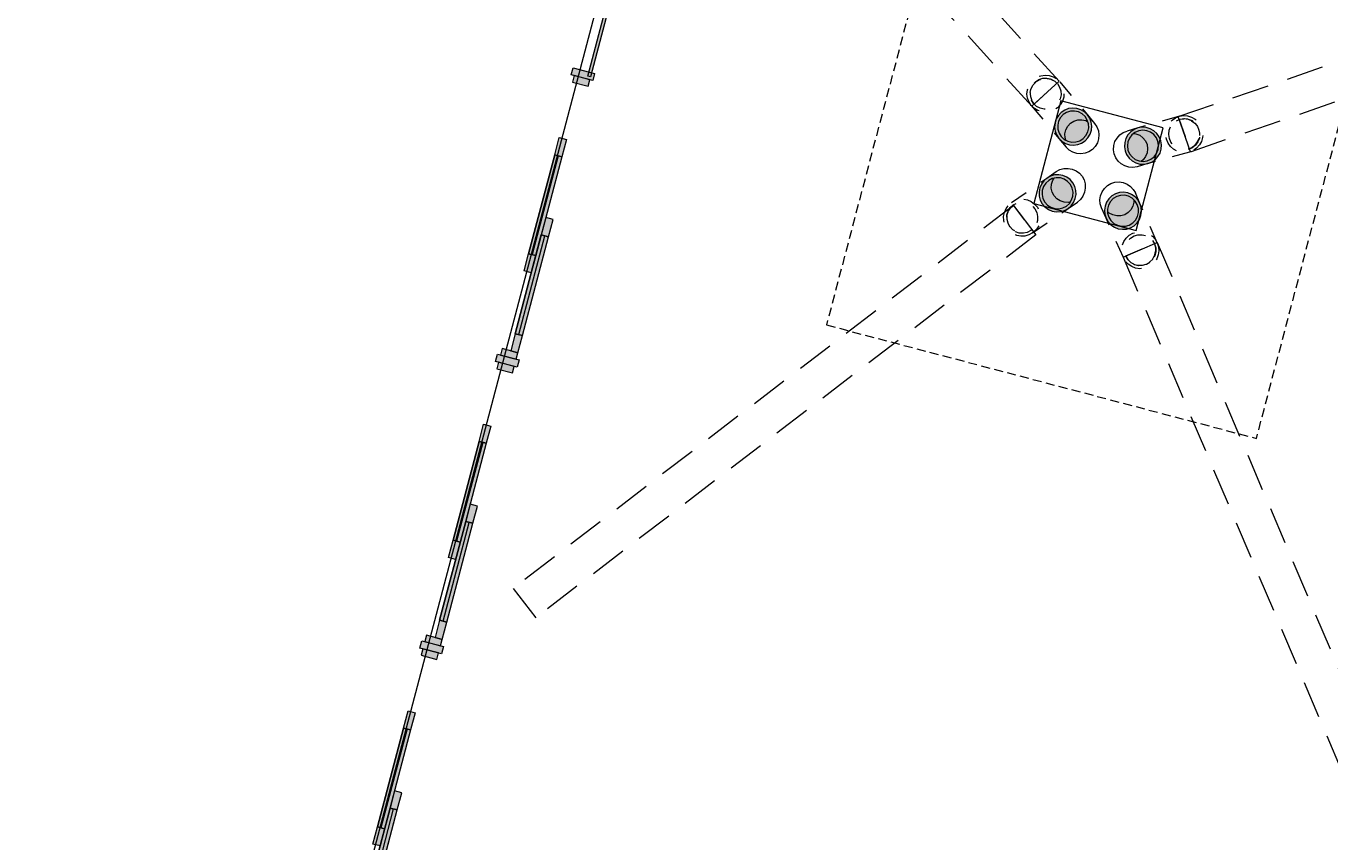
# Model space of a CAD drawing. Header units: millimetres. Extents: x -204291438 to 18864955, y -774833820 to 295284.
# Tile 21 of 87: x 67558 to 76355, y 1712 to 7217. Entities that reach past the tile are written whole.
import ezdxf

# ---------------------------------------------------------------- set-up
doc = ezdxf.new("R2010")
doc.units = ezdxf.units.MM
doc.header["$MEASUREMENT"] = 0
for name, pattern in [('Przerywana', [240, 120, -120]), ('Przerywana długa', [390, 250, -140]), ('Przerywana gęsta', [90, 60, -30])]:
    doc.linetypes.add(name, pattern=pattern)
for name, color, linetype in [('213-A Wymiarowanie wewnętrzne', 7, 'Continuous'), ('822-IST-Brama zachodnia belki', 7, 'Continuous'), ('822-IST-Brama zachodnia stropy', 7, 'Continuous'), ('822-IST-Brama zachodnia słupy', 7, 'Continuous'), ('822-IST-Brama zachodnia ściany kurtynowe', 7, 'Continuous')]:
    doc.layers.add(name, color=color, linetype=linetype)
doc.styles.add('STYL_AUTOMATYCZNY_4', font='arial.ttf')
doc.dimstyles.new('STYL_AUTOMATYCZNY__3', dxfattribs={"dimtxt": 64.999998, "dimasz": 47.5, "dimexe": 0.18, "dimexo": 0.0625, "dimgap": 0, "dimtad": 1, "dimdec": 1, "dimlfac": 0.1, "dimzin": 0, "dimdsep": 46, "dimtxsty": 'STYL_AUTOMATYCZNY_4', "dimblk": 'ARROWHEAD_11', "dimblk1": 'ARROWHEAD_11', "dimblk2": 'ARROWHEAD_11', "dimcen": 0.09, "dimclrd": 30, "dimclre": 30, "dimclrt": 30, "dimazin": 0, "dimtfac": 1, "dimtdec": 4, "dimtmove": 0, "dimatfit": 3, "dimfxl": 0, "dimtolj": 1, "dimtzin": 0, "dimarcsym": 0})

# ---------------------------------------------------------------- blocks, each defined once
blk = doc.blocks.new('Strop_51_3', base_point=(36838.7, 18360.2))
at = {"layer": '822-IST-Brama zachodnia stropy', "color": 254, "linetype": 'Continuous', "lineweight": 0, "true_color": 0xcccccc, "flags": 128}
blk.add_lwpolyline([(36838.7, 18360.2), (30840.8, 19942.9), (27628.5, 7769.4), (33626.4, 6186.7), (62807.5, -1513.5), (68662.8, -3058.6), (71875.1, 9114.9), (66019.8, 10660), (67469, 16151.8), (38287.8, 23852)], close=True, dxfattribs=at)
blk = doc.blocks.new('Strop_63_3', base_point=(72957.8, 5200.6))
at = {"layer": '822-IST-Brama zachodnia stropy', "color": 254, "linetype": 'Przerywana gęsta', "lineweight": 0, "true_color": 0xcccccc, "flags": 128}
blk.add_lwpolyline([(72957.8, 5200.6), (75858.6, 4435.2), (76624, 7335.9), (73723.3, 8101.3)], close=True, dxfattribs=at)
blk = doc.blocks.new('Strop_72_3', base_point=(74355.9, 6021))
at = {"layer": '822-IST-Brama zachodnia stropy', "color": 254, "linetype": 'Continuous', "lineweight": 0, "true_color": 0xcccccc, "flags": 128}
blk.add_lwpolyline([(74355.9, 6021), (75047.3, 5838.5), (75229.7, 6529.8), (74538.4, 6712.3)], close=True, dxfattribs=at)
blk = doc.blocks.new('Przegroda strukturalna_2_3')
at = {"layer": '822-IST-Brama zachodnia ściany kurtynowe', "linetype": 'Continuous', "lineweight": 0, "true_color": 0x666666}
for points in [[(72118.8, 9645.7), (71973.7, 9684), (71957.7, 9623.2), (72102.7, 9584.9)], [(71877, 8807.8), (72093, 9626.5), (72073.7, 9631.6), (71857.6, 8812.9)], [(71366.7, 6874), (71879.5, 8817.5), (71860.2, 8822.6), (71347.4, 6879.1)], [(71904, 8831.7), (71758.9, 8870), (71746.2, 8821.6), (71891.2, 8783.4)], [(71393.7, 6897.9), (71248.6, 6936.2), (71235.9, 6887.8), (71380.9, 6849.6)], [(71255.2, 6882.7), (71243.7, 6839.2), (71350.1, 6811.2), (71361.6, 6854.7)], [(71203.5, 6451.7), (71155.2, 6464.4), (71124.6, 6348.4), (71172.9, 6335.6)], [(71172.9, 6335.6), (71124.6, 6348.4), (70948.5, 5681.2), (70996.9, 5668.5)], [(71082.2, 5795.9), (71112.8, 5911.9), (71064.5, 5924.7), (71033.9, 5808.7)], [(70906.2, 5128.7), (71082.2, 5795.9), (71033.9, 5808.7), (70857.8, 5141.5)], [(70996.9, 5668.5), (70948.5, 5681.2), (70917.9, 5565.2), (70966.3, 5552.4)], [(70875.5, 5012.7), (70906.2, 5128.7), (70857.8, 5141.5), (70827.2, 5025.5)], [(70864.1, 4969.2), (70875.5, 5012.7), (70769.2, 5040.8), (70757.7, 4997.3)], [(70883.4, 4964.1), (70738.4, 5002.4), (70725.6, 4954), (70870.6, 4915.8)], [(70744.9, 4948.9), (70733.5, 4905.4), (70839.8, 4877.3), (70851.3, 4920.9)], [(70693.3, 4517.8), (70644.9, 4530.6), (70614.3, 4414.6), (70662.6, 4401.8)], [(70662.6, 4401.8), (70614.3, 4414.6), (70438.2, 3747.4), (70486.6, 3734.7)], [(70571.9, 3862.1), (70602.5, 3978.1), (70554.2, 3990.9), (70523.6, 3874.9)], [(70395.9, 3194.9), (70571.9, 3862.1), (70523.6, 3874.9), (70347.5, 3207.7)], [(70486.6, 3734.7), (70438.2, 3747.4), (70407.6, 3631.4), (70456, 3618.6)], [(70365.3, 3078.9), (70395.9, 3194.9), (70347.5, 3207.7), (70316.9, 3091.7)], [(70353.8, 3035.4), (70365.3, 3078.9), (70258.9, 3107), (70247.4, 3063.5)], [(70373.1, 3030.3), (70228.1, 3068.6), (70215.3, 3020.2), (70360.4, 2981.9)], [(70234.7, 3015.1), (70223.2, 2971.6), (70329.5, 2943.5), (70341, 2987)], [(70183, 2584), (70134.6, 2596.8), (70104, 2480.8), (70152.4, 2468)], [(70152.4, 2468), (70104, 2480.8), (69928, 1813.6), (69976.3, 1800.8)], [(70061.6, 1928.3), (70092.3, 2044.3), (70043.9, 2057.1), (70013.3, 1941)], [(69885.6, 1261.1), (70061.6, 1928.3), (70013.3, 1941), (69837.3, 1273.9)], [(69976.3, 1800.8), (69928, 1813.6), (69897.3, 1697.6), (69945.7, 1684.8)], [(69855, 1145.1), (69885.6, 1261.1), (69837.3, 1273.9), (69806.6, 1157.9)], [(69843.5, 1101.6), (69855, 1145.1), (69748.6, 1173.2), (69737.1, 1129.7)], [(69862.8, 1096.5), (69717.8, 1134.8), (69705, 1086.4), (69850.1, 1048.1)], [(69724.4, 1081.3), (69712.9, 1037.8), (69819.3, 1009.7), (69830.7, 1053.2)], [(69672.7, 650.2), (69624.3, 663), (69593.7, 547), (69642.1, 534.2)], [(69642.1, 534.2), (69593.7, 547), (69417.7, -120.2), (69466, -133)], [(69551.4, -5.5), (69582, 110.5), (69533.6, 123.3), (69503, 7.2)], [(69375.3, -672.7), (69551.4, -5.5), (69503, 7.2), (69327, -659.9)], [(69466, -133), (69417.7, -120.2), (69387.1, -236.2), (69435.4, -249)], [(69344.7, -788.7), (69375.3, -672.7), (69327, -659.9), (69296.4, -776)], [(69333.2, -832.2), (69344.7, -788.7), (69238.3, -760.6), (69226.9, -804.2)], [(68815.3, -2795), (69328.1, -851.6), (69308.8, -846.5), (68795.9, -2789.9)], [(69352.6, -837.3), (69207.5, -799.1), (69194.8, -847.4), (69339.8, -885.7)], [(68842.3, -2771.1), (68697.2, -2732.9), (68684.5, -2781.2), (68829.5, -2819.5)], [(68763, -2993.3), (68817.8, -2785.4), (68798.5, -2780.3), (68743.6, -2988.1)], [(68777.2, -3017.7), (68790, -2969.3), (68644.9, -2931.1), (68632.2, -2979.4)]]:
    blk.add_hatch(color=251, dxfattribs=at).paths.add_polyline_path(points)
at = {"layer": '822-IST-Brama zachodnia ściany kurtynowe', "color": 254, "linetype": 'Continuous', "lineweight": 0, "true_color": 0xcccccc}
for p, q in [((71124.6, 6348.4), (70948.5, 5681.2)), ((71148.7, 6342), (70972.7, 5674.8)), ((71172.9, 6335.6), (70996.9, 5668.5)), ((70857.8, 5141.5), (71033.9, 5808.7)), ((70882, 5135.1), (71058, 5802.3)), ((70906.2, 5128.7), (71082.2, 5795.9)), ((70614.3, 4414.6), (70438.2, 3747.4)), ((70638.5, 4408.2), (70462.4, 3741)), ((70662.6, 4401.8), (70486.6, 3734.7)), ((70347.5, 3207.7), (70523.6, 3874.9)), ((70371.7, 3201.3), (70547.8, 3868.5)), ((70395.9, 3194.9), (70571.9, 3862.1)), ((70104, 2480.8), (69928, 1813.6)), ((70128.2, 2474.4), (69952.1, 1807.2)), ((70152.4, 2468), (69976.3, 1800.8)), ((69837.3, 1273.9), (70013.3, 1941)), ((69861.4, 1267.5), (70037.5, 1934.7)), ((69885.6, 1261.1), (70061.6, 1928.3)), ((69593.7, 547), (69417.7, -120.2)), ((69617.9, 540.6), (69441.8, -126.6)), ((69642.1, 534.2), (69466, -133)), ((69327, -659.9), (69503, 7.2)), ((69351.1, -666.3), (69527.2, 0.9)), ((69375.3, -672.7), (69551.4, -5.5))]:
    blk.add_line(p, q, dxfattribs=at)
at = {"layer": '822-IST-Brama zachodnia ściany kurtynowe', "color": 254, "linetype": 'Continuous', "lineweight": 0, "true_color": 0xcccccc, "flags": 128}
for points in [[(72118.8, 9645.7), (72102.7, 9584.9), (71957.7, 9623.2), (71973.7, 9684)], [(71877, 8807.8), (71857.6, 8812.9), (72073.7, 9631.6), (72093, 9626.5)], [(71366.7, 6874), (71347.4, 6879.1), (71860.2, 8822.6), (71879.5, 8817.5)], [(71904, 8831.7), (71891.2, 8783.4), (71746.2, 8821.6), (71758.9, 8870)], [(71393.7, 6897.9), (71380.9, 6849.6), (71235.9, 6887.8), (71248.6, 6936.2)], [(71255.2, 6882.7), (71243.7, 6839.2), (71350.1, 6811.2), (71361.6, 6854.7)], [(71203.5, 6451.7), (71172.9, 6335.6), (71124.6, 6348.4), (71155.2, 6464.4)], [(71172.9, 6335.6), (70996.9, 5668.5), (70948.5, 5681.2), (71124.6, 6348.4)], [(71082.2, 5795.9), (71112.8, 5911.9), (71064.5, 5924.7), (71033.9, 5808.7)], [(70906.2, 5128.7), (71082.2, 5795.9), (71033.9, 5808.7), (70857.8, 5141.5)], [(70996.9, 5668.5), (70966.3, 5552.4), (70917.9, 5565.2), (70948.5, 5681.2)], [(70875.5, 5012.7), (70906.2, 5128.7), (70857.8, 5141.5), (70827.2, 5025.5)], [(70864.1, 4969.2), (70875.5, 5012.7), (70769.2, 5040.8), (70757.7, 4997.3)], [(70883.4, 4964.1), (70870.6, 4915.8), (70725.6, 4954), (70738.4, 5002.4)], [(70744.9, 4948.9), (70733.5, 4905.4), (70839.8, 4877.3), (70851.3, 4920.9)], [(70693.3, 4517.8), (70662.6, 4401.8), (70614.3, 4414.6), (70644.9, 4530.6)], [(70662.6, 4401.8), (70486.6, 3734.7), (70438.2, 3747.4), (70614.3, 4414.6)], [(70571.9, 3862.1), (70602.5, 3978.1), (70554.2, 3990.9), (70523.6, 3874.9)], [(70395.9, 3194.9), (70571.9, 3862.1), (70523.6, 3874.9), (70347.5, 3207.7)], [(70486.6, 3734.7), (70456, 3618.6), (70407.6, 3631.4), (70438.2, 3747.4)], [(70365.3, 3078.9), (70395.9, 3194.9), (70347.5, 3207.7), (70316.9, 3091.7)], [(70353.8, 3035.4), (70365.3, 3078.9), (70258.9, 3107), (70247.4, 3063.5)], [(70373.1, 3030.3), (70360.4, 2981.9), (70215.3, 3020.2), (70228.1, 3068.6)], [(70234.7, 3015.1), (70223.2, 2971.6), (70329.5, 2943.5), (70341, 2987)], [(70183, 2584), (70152.4, 2468), (70104, 2480.8), (70134.6, 2596.8)], [(70152.4, 2468), (69976.3, 1800.8), (69928, 1813.6), (70104, 2480.8)], [(70061.6, 1928.3), (70092.3, 2044.3), (70043.9, 2057.1), (70013.3, 1941)], [(69885.6, 1261.1), (70061.6, 1928.3), (70013.3, 1941), (69837.3, 1273.9)], [(69976.3, 1800.8), (69945.7, 1684.8), (69897.3, 1697.6), (69928, 1813.6)], [(69855, 1145.1), (69885.6, 1261.1), (69837.3, 1273.9), (69806.6, 1157.9)], [(69843.5, 1101.6), (69855, 1145.1), (69748.6, 1173.2), (69737.1, 1129.7)], [(69862.8, 1096.5), (69850.1, 1048.1), (69705, 1086.4), (69717.8, 1134.8)], [(69724.4, 1081.3), (69712.9, 1037.8), (69819.3, 1009.7), (69830.7, 1053.2)], [(69672.7, 650.2), (69642.1, 534.2), (69593.7, 547), (69624.3, 663)], [(69642.1, 534.2), (69466, -133), (69417.7, -120.2), (69593.7, 547)], [(69551.4, -5.5), (69582, 110.5), (69533.6, 123.3), (69503, 7.2)], [(69375.3, -672.7), (69551.4, -5.5), (69503, 7.2), (69327, -659.9)], [(69466, -133), (69435.4, -249), (69387.1, -236.2), (69417.7, -120.2)], [(69344.7, -788.7), (69375.3, -672.7), (69327, -659.9), (69296.4, -776)], [(69333.2, -832.2), (69344.7, -788.7), (69238.3, -760.6), (69226.9, -804.2)], [(68815.3, -2795), (68795.9, -2789.9), (69308.8, -846.5), (69328.1, -851.6)], [(69352.6, -837.3), (69339.8, -885.7), (69194.8, -847.4), (69207.5, -799.1)], [(68842.3, -2771.1), (68829.5, -2819.5), (68684.5, -2781.2), (68697.2, -2732.9)], [(68763, -2993.3), (68743.6, -2988.1), (68798.5, -2780.3), (68817.8, -2785.4)], [(68777.2, -3017.7), (68790, -2969.3), (68644.9, -2931.1), (68632.2, -2979.4)]]:
    blk.add_lwpolyline(points, close=True, dxfattribs=at)
blk = doc.blocks.new('Słup_71_3', base_point=(74927.7, 6040.5))
at = {"layer": '822-IST-Brama zachodnia słupy', "linetype": 'Continuous', "lineweight": 0, "true_color": 0x666666}
h = blk.add_hatch(color=251, dxfattribs=at)
h.paths.add_polyline_path([(75072.9, 6021), (75058.8, 6045.2), (75039.7, 6065.7), (75016.5, 6081.4), (74990.4, 6091.6), (74962.7, 6095.7), (74934.8, 6093.5), (74908.1, 6085.2), (74883.9, 6071.1), (74863.4, 6052), (74847.7, 6028.8), (74837.6, 6002.7), (74833.5, 5975), (74835.7, 5947.1), (74844, 5920.4), (74858.1, 5896.1), (74877.2, 5875.6), (74900.4, 5859.9), (74926.5, 5849.8), (74954.2, 5845.7), (74982.1, 5847.8), (75008.8, 5856.1), (75033, 5870.2), (75053.5, 5889.3), (75069.2, 5912.5), (75079.3, 5938.6), (75083.4, 5966.3), (75081.2, 5994.2)])
h.paths.add_polyline_path([(75054.6, 6012.9), (75062.3, 5986.6), (75062.8, 5959.2), (75056.3, 5932.5), (75043.1, 5908.5), (75024.2, 5888.7), (75000.8, 5874.5), (74974.4, 5866.8), (74947, 5866.2), (74920.4, 5872.8), (74896.4, 5886), (74876.6, 5904.9), (74862.3, 5928.4), (74854.7, 5954.7), (74854.1, 5982.2), (74860.6, 6008.8), (74873.8, 6032.8), (74892.7, 6052.6), (74916.2, 6066.9), (74942.5, 6074.5), (74969.9, 6075.1), (74996.5, 6068.6), (75020.6, 6055.4), (75040.4, 6036.4)], flags=0)
blk.add_hatch(color=251, dxfattribs=at).paths.add_polyline_path([(75054.6, 6012.9), (75040.4, 6036.4), (75020.6, 6055.4), (74996.5, 6068.6), (74969.9, 6075.1), (74942.5, 6074.5), (74916.2, 6066.9), (74892.7, 6052.6), (74873.8, 6032.8), (74860.6, 6008.8), (74854.1, 5982.2), (74854.7, 5954.7), (74862.3, 5928.4), (74876.6, 5904.9), (74896.4, 5886), (74920.4, 5872.8), (74947, 5866.2), (74974.4, 5866.8), (75000.8, 5874.5), (75024.2, 5888.7), (75043.1, 5908.5), (75056.3, 5932.5), (75062.8, 5959.2), (75062.3, 5986.6)])
at = {"layer": '822-IST-Brama zachodnia słupy', "color": 254, "linetype": 'Continuous', "lineweight": 0, "true_color": 0xcccccc, "flags": 128}
for points in [[(74813.3, 5990.2), (74805, 6017), (74802.8, 6044.9), (74806.9, 6072.6), (74817, 6098.7), (74832.7, 6121.9), (74853.2, 6141), (74877.4, 6155), (74904.1, 6163.4), (74932, 6165.5), (74959.7, 6161.4), (74985.8, 6151.3), (75009, 6135.5), (75028.1, 6115.1), (75042.2, 6090.8)], [(75072.9, 6021), (75042.2, 6090.8)], [(74844, 5920.4), (74813.3, 5990.2)], [(75031.8, 6044.6), (75032.1, 6029), (75025.6, 6002.4), (75012.4, 5978.3), (74993.5, 5958.5), (74970, 5944.3), (74943.7, 5936.7), (74916.3, 5936.1), (74889.7, 5942.6), (74865.7, 5955.8), (74854.4, 5966.6)]]:
    blk.add_lwpolyline(points, dxfattribs=at)
for points in [[(74833.5, 5975), (74835.7, 5947.1), (74844, 5920.4), (74858.1, 5896.1), (74877.2, 5875.6), (74900.4, 5859.9), (74926.5, 5849.8), (74954.2, 5845.7), (74982.1, 5847.8), (75008.8, 5856.1), (75033, 5870.2), (75053.5, 5889.3), (75069.2, 5912.5), (75079.3, 5938.6), (75083.4, 5966.3), (75081.2, 5994.2), (75072.9, 6021), (75058.8, 6045.2), (75039.7, 6065.7), (75016.5, 6081.4), (74990.4, 6091.6), (74962.7, 6095.7), (74934.8, 6093.5), (74908.1, 6085.2), (74883.9, 6071.1), (74863.4, 6052), (74847.7, 6028.8), (74837.6, 6002.7)], [(74854.7, 5954.7), (74862.3, 5928.4), (74876.6, 5904.9), (74896.4, 5886), (74920.4, 5872.8), (74947, 5866.2), (74974.4, 5866.8), (75000.8, 5874.5), (75024.2, 5888.7), (75043.1, 5908.5), (75056.3, 5932.5), (75062.8, 5959.2), (75062.3, 5986.6), (75054.6, 6012.9), (75040.4, 6036.4), (75020.6, 6055.4), (74996.5, 6068.6), (74969.9, 6075.1), (74942.5, 6074.5), (74916.2, 6066.9), (74892.7, 6052.6), (74873.8, 6032.8), (74860.6, 6008.8), (74854.1, 5982.2)]]:
    blk.add_lwpolyline(points, close=True, dxfattribs=at)
at = {"layer": '822-IST-Brama zachodnia słupy', "color": 254, "linetype": 'Przerywana', "lineweight": 0, "true_color": 0xcccccc, "flags": 128}
for points in [[(75189.8, 5755.1), (75072.9, 6021)], [(74960.9, 5654.5), (74844, 5920.4)], [(74978, 5666.9), (75170.4, 5748.8)], [(75170.4, 5748.8), (75177.8, 5723.8)], [(75177.8, 5723.8), (75178.1, 5712.9), (75178.6, 5695.9)], [(74978.6, 5664.6), (74992.1, 5642.1)], [(74992.1, 5642.1), (74998.3, 5636.2), (75012.1, 5622.7)], [(75140, 5625.3), (75158.9, 5645.1)], [(75158.9, 5645.1), (75159.3, 5645.9), (75172.1, 5669.2)], [(75172.1, 5669.2), (75173.2, 5673.8), (75178.6, 5695.9)], [(75012.1, 5622.7), (75029.6, 5613.1), (75036.2, 5609.4)], [(75036.2, 5609.4), (75059.4, 5603.7), (75062.8, 5602.8)], [(75062.8, 5602.8), (75088.2, 5603.4), (75090.2, 5603.5)], [(75090.2, 5603.5), (75115.3, 5610.8), (75116.5, 5611.1)], [(75116.5, 5611.1), (75139.5, 5625), (75140, 5625.3)]]:
    blk.add_lwpolyline(points, dxfattribs=at)
for points in [[(75189.8, 5755.1), (75198.1, 5728.4), (75200.3, 5700.5), (75196.2, 5672.8), (75186, 5646.7), (75170.4, 5623.5), (75149.9, 5604.4), (75125.7, 5590.3), (75099, 5582), (75071.1, 5579.8), (75043.4, 5583.9), (75017.3, 5594.1), (74994.1, 5609.8), (74975, 5630.3), (74960.9, 5654.5), (74952.6, 5681.3), (74950.4, 5709.2), (74954.5, 5736.9), (74964.6, 5763), (74980.3, 5786.2), (75000.8, 5805.3), (75025, 5819.4), (75051.7, 5827.7), (75079.6, 5829.8), (75107.3, 5825.7), (75133.4, 5815.6), (75156.6, 5799.9), (75175.7, 5779.4)], [(75157.2, 5770.6), (75170.4, 5748.8), (75171.5, 5747.1), (75179.1, 5720.8), (75179.7, 5693.3), (75173.2, 5666.7), (75160, 5642.7), (75141.1, 5622.9), (75117.6, 5608.6), (75091.3, 5601), (75063.9, 5600.4), (75037.3, 5606.9), (75013.2, 5620.1), (74993.4, 5639.1), (74979.2, 5662.6), (74978, 5666.9), (74971.5, 5688.9), (74970.9, 5716.3), (74977.5, 5743), (74990.6, 5767), (75009.6, 5786.8), (75033, 5801), (75059.4, 5808.7), (75086.8, 5809.3), (75113.4, 5802.7), (75137.4, 5789.5)]]:
    blk.add_lwpolyline(points, close=True, dxfattribs=at)
blk = doc.blocks.new('Słup_72_3', base_point=(74579.7, 6132.4))
at = {"layer": '822-IST-Brama zachodnia słupy', "linetype": 'Continuous', "lineweight": 0, "true_color": 0x666666}
h = blk.add_hatch(color=251, dxfattribs=at)
h.paths.add_polyline_path([(74587.9, 5986.1), (74609, 6004.5), (74625.5, 6027.2), (74636.6, 6052.9), (74641.6, 6080.4), (74640.4, 6108.4), (74633, 6135.4), (74619.8, 6160.1), (74601.4, 6181.2), (74578.8, 6197.7), (74553.1, 6208.7), (74525.5, 6213.8), (74497.5, 6212.5), (74470.5, 6205.1), (74445.8, 6191.9), (74424.7, 6173.5), (74408.2, 6150.9), (74397.1, 6125.1), (74392.1, 6097.6), (74393.3, 6069.6), (74400.7, 6042.6), (74413.9, 6017.9), (74432.3, 5996.8), (74454.9, 5980.3), (74480.7, 5969.3), (74508.2, 5964.3), (74536.2, 5965.5), (74563.2, 5972.9)])
h.paths.add_polyline_path([(74576.5, 6002.6), (74552.1, 5990.1), (74525.3, 5984.3), (74497.9, 5985.7), (74471.8, 5994.1), (74448.8, 6009), (74430.4, 6029.3), (74417.9, 6053.7), (74412.1, 6080.5), (74413.5, 6107.9), (74422, 6134), (74436.9, 6157), (74457.2, 6175.4), (74481.6, 6187.9), (74508.4, 6193.7), (74535.8, 6192.3), (74561.9, 6183.9), (74585, 6169), (74603.3, 6148.7), (74615.8, 6124.3), (74621.6, 6097.5), (74620.2, 6070.1), (74611.8, 6044), (74596.9, 6021)], flags=0)
blk.add_hatch(color=251, dxfattribs=at).paths.add_polyline_path([(74576.5, 6002.6), (74596.9, 6021), (74611.8, 6044), (74620.2, 6070.1), (74621.6, 6097.5), (74615.8, 6124.3), (74603.3, 6148.7), (74585, 6169), (74561.9, 6183.9), (74535.8, 6192.3), (74508.4, 6193.7), (74481.6, 6187.9), (74457.2, 6175.4), (74436.9, 6157), (74422, 6134), (74413.5, 6107.9), (74412.1, 6080.5), (74417.9, 6053.7), (74430.4, 6029.3), (74448.8, 6009), (74471.8, 5994.1), (74497.9, 5985.7), (74525.3, 5984.3), (74552.1, 5990.1)])
at = {"layer": '822-IST-Brama zachodnia słupy', "color": 254, "linetype": 'Continuous', "lineweight": 0, "true_color": 0xcccccc, "flags": 128}
for points in [[(74508.6, 6235.2), (74533.3, 6248.5), (74560.3, 6255.9), (74588.3, 6257.1), (74615.9, 6252.1), (74641.6, 6241), (74664.2, 6224.6), (74682.6, 6203.4), (74695.8, 6178.8), (74703.2, 6151.8), (74704.4, 6123.8), (74699.4, 6096.3), (74688.3, 6070.5), (74671.8, 6047.9), (74650.7, 6029.5)], [(74445.8, 6191.9), (74508.6, 6235.2)], [(74603.3, 6031), (74588.1, 6027.7), (74560.7, 6029.1), (74534.6, 6037.5), (74511.6, 6052.3), (74493.2, 6072.7), (74480.7, 6097.1), (74474.9, 6123.9), (74476.3, 6151.3), (74484.8, 6177.4), (74493.2, 6190.4)], [(74587.9, 5986.1), (74650.7, 6029.5)]]:
    blk.add_lwpolyline(points, dxfattribs=at)
at = {"layer": '822-IST-Brama zachodnia słupy', "color": 254, "linetype": 'Przerywana', "lineweight": 0, "true_color": 0xcccccc, "flags": 128}
for points in [[(74206.9, 6026.9), (74445.8, 6191.9)], [(74218.9, 6006.1), (74218.7, 6006), (74192.7, 5982.1), (74184.4, 5971.2), (74183, 5969)], [(74218.9, 6006.1), (74343.7, 5843.2)], [(74348.9, 5821.2), (74587.9, 5986.1)], [(74175.3, 5938.4), (74174.5, 5916.4), (74175.2, 5913.5), (74180.6, 5889.9), (74181.5, 5888.4), (74193.5, 5865.8), (74194.3, 5864.9), (74212.2, 5845.6), (74213.6, 5844.7), (74235.5, 5830.9), (74239.7, 5829.7), (74261.9, 5822.7), (74273.6, 5822.3), (74289.7, 5821.7), (74317.2, 5827.9), (74325.7, 5832.3), (74339.8, 5839.6)], [(74181, 5961.5), (74175.3, 5943.5)], [(74175.3, 5938.4), (74175.3, 5943.5)], [(74181, 5961.5), (74183, 5969)]]:
    blk.add_lwpolyline(points, dxfattribs=at)
at = {"layer": '822-IST-Brama zachodnia słupy', "color": 254, "linetype": 'Continuous', "lineweight": 0, "true_color": 0xcccccc, "flags": 128}
for points in [[(74393.3, 6069.6), (74400.7, 6042.6), (74413.9, 6017.9), (74432.3, 5996.8), (74454.9, 5980.3), (74480.7, 5969.3), (74508.2, 5964.3), (74536.2, 5965.5), (74563.2, 5972.9), (74587.9, 5986.1), (74609, 6004.5), (74625.5, 6027.2), (74636.6, 6052.9), (74641.6, 6080.4), (74640.4, 6108.4), (74633, 6135.4), (74619.8, 6160.1), (74601.4, 6181.2), (74578.8, 6197.7), (74553.1, 6208.7), (74525.5, 6213.8), (74497.5, 6212.5), (74470.5, 6205.1), (74445.8, 6191.9), (74424.7, 6173.5), (74408.2, 6150.9), (74397.1, 6125.1), (74392.1, 6097.6)], [(74412.1, 6080.5), (74417.9, 6053.7), (74430.4, 6029.3), (74448.8, 6009), (74471.8, 5994.1), (74497.9, 5985.7), (74525.3, 5984.3), (74552.1, 5990.1), (74576.5, 6002.6), (74596.9, 6021), (74611.8, 6044), (74620.2, 6070.1), (74621.6, 6097.5), (74615.8, 6124.3), (74603.3, 6148.7), (74585, 6169), (74561.9, 6183.9), (74535.8, 6192.3), (74508.4, 6193.7), (74481.6, 6187.9), (74457.2, 6175.4), (74436.9, 6157), (74422, 6134), (74413.5, 6107.9)]]:
    blk.add_lwpolyline(points, close=True, dxfattribs=at)
at = {"layer": '822-IST-Brama zachodnia słupy', "color": 254, "linetype": 'Przerywana', "lineweight": 0, "true_color": 0xcccccc, "flags": 128}
for points in [[(74348.9, 5821.2), (74324.2, 5807.9), (74297.2, 5800.5), (74269.2, 5799.3), (74241.7, 5804.3), (74216, 5815.4), (74193.3, 5831.9), (74174.9, 5853), (74161.7, 5877.6), (74154.3, 5904.6), (74153.1, 5932.6), (74158.2, 5960.1), (74169.2, 5985.9), (74185.7, 6008.5), (74206.9, 6026.9), (74231.6, 6040.1), (74258.6, 6047.6), (74286.6, 6048.8), (74314.1, 6043.7), (74339.8, 6032.7), (74362.5, 6016.2), (74380.8, 5995.1), (74394.1, 5970.4), (74401.5, 5943.4), (74402.7, 5915.5), (74397.6, 5887.9), (74386.5, 5862.2), (74370, 5839.6)], [(74343.7, 5843.2), (74337.5, 5837.6), (74313.1, 5825.1), (74286.3, 5819.4), (74258.9, 5820.7), (74232.8, 5829.1), (74209.8, 5844), (74191.4, 5864.3), (74178.9, 5888.7), (74173.2, 5915.5), (74174.6, 5942.9), (74183, 5969), (74184.4, 5971.2), (74197.9, 5992), (74218.2, 6010.4), (74242.7, 6022.9), (74269.5, 6028.7), (74296.9, 6027.3), (74323, 6018.9), (74346, 6004.1), (74364.4, 5983.7), (74376.9, 5959.3), (74382.6, 5932.5), (74381.2, 5905.2), (74372.8, 5879.1), (74357.9, 5856)]]:
    blk.add_lwpolyline(points, close=True, dxfattribs=at)
blk = doc.blocks.new('Słup_73_3', base_point=(74671.5, 6480.5))
at = {"layer": '822-IST-Brama zachodnia słupy', "linetype": 'Continuous', "lineweight": 0, "true_color": 0x666666}
h = blk.add_hatch(color=251, dxfattribs=at)
h.paths.add_polyline_path([(74526.7, 6458.5), (74547, 6439.2), (74571.1, 6424.9), (74597.7, 6416.3), (74625.6, 6413.9), (74653.4, 6417.7), (74679.6, 6427.6), (74702.9, 6443.1), (74722.2, 6463.4), (74736.5, 6487.4), (74745, 6514.1), (74747.4, 6542), (74743.6, 6569.7), (74733.7, 6595.9), (74718.2, 6619.3), (74697.9, 6638.6), (74673.8, 6652.9), (74647.1, 6661.5), (74619.2, 6663.9), (74591.5, 6660.1), (74565.3, 6650.2), (74542, 6634.7), (74522.7, 6614.4), (74508.4, 6590.4), (74499.9, 6563.7), (74497.4, 6535.8), (74501.3, 6508.1), (74511.2, 6481.9)])
h.paths.add_polyline_path([(74542, 6471.4), (74527.3, 6494.5), (74519, 6520.7), (74517.8, 6548.1), (74523.7, 6574.8), (74536.4, 6599.2), (74554.9, 6619.4), (74578, 6634.1), (74604.1, 6642.4), (74631.5, 6643.6), (74658.3, 6637.6), (74682.6, 6624.9), (74702.9, 6606.4), (74717.6, 6583.3), (74725.9, 6557.1), (74727.1, 6529.7), (74721.2, 6503), (74708.5, 6478.6), (74690, 6458.4), (74666.9, 6443.7), (74640.7, 6435.4), (74613.4, 6434.3), (74586.6, 6440.2), (74562.3, 6452.9)], flags=0)
blk.add_hatch(color=251, dxfattribs=at).paths.add_polyline_path([(74542, 6471.4), (74562.3, 6452.9), (74586.6, 6440.2), (74613.4, 6434.3), (74640.7, 6435.4), (74666.9, 6443.7), (74690, 6458.4), (74708.5, 6478.6), (74721.2, 6503), (74727.1, 6529.7), (74725.9, 6557.1), (74717.6, 6583.3), (74702.9, 6606.4), (74682.6, 6624.9), (74658.3, 6637.6), (74631.5, 6643.6), (74604.1, 6642.4), (74578, 6634.1), (74554.9, 6619.4), (74536.4, 6599.2), (74523.7, 6574.8), (74517.8, 6548.1), (74519, 6520.7), (74527.3, 6494.5)])
at = {"layer": '822-IST-Brama zachodnia słupy', "color": 254, "linetype": 'Przerywana', "lineweight": 0, "true_color": 0xcccccc, "flags": 128}
for points in [[(74340, 6680.9), (74324.5, 6704.3), (74314.6, 6730.5), (74310.7, 6758.2), (74313.2, 6786.1), (74321.7, 6812.8), (74336, 6836.8), (74355.3, 6857.1), (74378.6, 6872.6), (74404.8, 6882.5), (74432.5, 6886.3), (74460.4, 6883.9), (74487.1, 6875.3), (74511.2, 6861), (74531.5, 6841.7), (74547, 6818.3), (74556.9, 6792.1), (74560.7, 6764.4), (74558.3, 6736.5), (74549.7, 6709.9), (74535.5, 6685.8), (74516.2, 6665.5), (74492.9, 6650), (74466.7, 6640.1), (74438.9, 6636.3), (74411, 6638.7), (74384.4, 6647.3), (74360.3, 6661.6)], [(74516.2, 6828.8), (74530.9, 6805.7), (74539.2, 6779.5), (74540.4, 6752.1), (74534.5, 6725.4), (74521.8, 6701), (74503.3, 6680.8), (74480.2, 6666.1), (74454, 6657.9), (74426.6, 6656.7), (74399.9, 6662.6), (74375.5, 6675.3), (74358.4, 6691), (74355.3, 6693.8), (74340.6, 6716.9), (74332.3, 6743.1), (74331.1, 6770.5), (74337, 6797.3), (74349.7, 6821.6), (74368.2, 6841.8), (74391.3, 6856.5), (74417.4, 6864.8), (74444.8, 6866), (74471.6, 6860), (74495.9, 6847.3), (74513.1, 6831.6)]]:
    blk.add_lwpolyline(points, close=True, dxfattribs=at)
for points in [[(74332.7, 6768.6), (74337.3, 6789), (74338.6, 6795.3), (74349.1, 6815.3), (74351.3, 6819.6), (74367.2, 6836.8), (74369.9, 6839.8), (74390.2, 6852.7), (74393, 6854.5), (74417.3, 6862.2), (74419.1, 6862.8), (74446.4, 6864.1)], [(74446.4, 6864.1), (74448, 6863.7), (74473.2, 6858.1)], [(74358.4, 6691), (74513.1, 6831.6)], [(74473.2, 6858.1), (74486, 6851.3), (74497.8, 6845.2)], [(74512.8, 6831.3), (74497.8, 6845.2)], [(74531.5, 6841.7), (74718.2, 6619.3)], [(74332.7, 6768.6), (74333.2, 6758.3), (74333.9, 6741.2)], [(74333.9, 6741.2), (74340.4, 6720.9), (74342.3, 6714.9)], [(74342.3, 6714.9), (74356.6, 6692.7)], [(74340, 6680.9), (74526.7, 6458.5)]]:
    blk.add_lwpolyline(points, dxfattribs=at)
at = {"layer": '822-IST-Brama zachodnia słupy', "color": 254, "linetype": 'Continuous', "lineweight": 0, "true_color": 0xcccccc, "flags": 128}
for points in [[(74501.3, 6508.1), (74511.2, 6481.9), (74526.7, 6458.5), (74547, 6439.2), (74571.1, 6424.9), (74597.7, 6416.3), (74625.6, 6413.9), (74653.4, 6417.7), (74679.6, 6427.6), (74702.9, 6443.1), (74722.2, 6463.4), (74736.5, 6487.4), (74745, 6514.1), (74747.4, 6542), (74743.6, 6569.7), (74733.7, 6595.9), (74718.2, 6619.3), (74697.9, 6638.6), (74673.8, 6652.9), (74647.1, 6661.5), (74619.2, 6663.9), (74591.5, 6660.1), (74565.3, 6650.2), (74542, 6634.7), (74522.7, 6614.4), (74508.4, 6590.4), (74499.9, 6563.7), (74497.4, 6535.8)], [(74519, 6520.7), (74527.3, 6494.5), (74542, 6471.4), (74562.3, 6452.9), (74586.6, 6440.2), (74613.4, 6434.3), (74640.7, 6435.4), (74666.9, 6443.7), (74690, 6458.4), (74708.5, 6478.6), (74721.2, 6503), (74727.1, 6529.7), (74725.9, 6557.1), (74717.6, 6583.3), (74702.9, 6606.4), (74682.6, 6624.9), (74658.3, 6637.6), (74631.5, 6643.6), (74604.1, 6642.4), (74578, 6634.1), (74554.9, 6619.4), (74536.4, 6599.2), (74523.7, 6574.8), (74517.8, 6548.1)]]:
    blk.add_lwpolyline(points, close=True, dxfattribs=at)
for points in [[(74718.2, 6619.3), (74767.2, 6560.8)], [(74572.8, 6447.4), (74568.1, 6462.2), (74566.9, 6489.6), (74572.8, 6516.4), (74585.4, 6540.7), (74603.9, 6560.9), (74627.1, 6575.7), (74653.2, 6583.9), (74680.6, 6585.1), (74707.4, 6579.2), (74721.2, 6572)], [(74767.2, 6560.8), (74782.7, 6537.5), (74792.7, 6511.3), (74796.5, 6483.6), (74794.1, 6455.7), (74785.5, 6429), (74771.2, 6404.9), (74751.9, 6384.6), (74728.6, 6369.2), (74702.4, 6359.3), (74674.7, 6355.4), (74646.8, 6357.9), (74620.2, 6366.5), (74596.1, 6380.8), (74575.8, 6400.1)], [(74526.7, 6458.5), (74575.8, 6400.1)]]:
    blk.add_lwpolyline(points, dxfattribs=at)
blk = doc.blocks.new('Słup_74_3', base_point=(75019.6, 6388.6))
at = {"layer": '822-IST-Brama zachodnia słupy', "linetype": 'Continuous', "lineweight": 0, "true_color": 0x666666}
h = blk.add_hatch(color=251, dxfattribs=at)
h.paths.add_polyline_path([(75059.3, 6529.6), (75033.3, 6519), (75010.4, 6503), (74991.6, 6482.2), (74977.8, 6457.8), (74969.9, 6431), (74968.1, 6403), (74972.6, 6375.4), (74983.2, 6349.5), (74999.2, 6326.6), (75020, 6307.8), (75044.4, 6294.1), (75071.2, 6286.1), (75099.2, 6284.4), (75126.8, 6288.9), (75152.8, 6299.4), (75175.8, 6315.5), (75194.6, 6336.2), (75208.3, 6360.6), (75216.2, 6387.5), (75218, 6415.4), (75213.5, 6443), (75203, 6469), (75186.9, 6491.9), (75166.2, 6510.7), (75141.8, 6524.4), (75114.9, 6532.3), (75086.9, 6534.1)])
h.paths.add_polyline_path([(75064.7, 6510.3), (75091.8, 6514.2), (75119.1, 6511), (75144.5, 6500.8), (75166.5, 6484.4), (75183.5, 6462.8), (75194.2, 6437.6), (75198.1, 6410.5), (75194.9, 6383.3), (75184.7, 6357.8), (75168.2, 6335.9), (75146.7, 6318.9), (75121.4, 6308.1), (75094.3, 6304.2), (75067.1, 6307.5), (75041.6, 6317.7), (75019.6, 6334.1), (75002.7, 6355.6), (74991.9, 6380.8), (74988, 6408), (74991.3, 6435.2), (75001.5, 6460.6), (75017.9, 6482.6), (75039.5, 6499.5)], flags=0)
blk.add_hatch(color=251, dxfattribs=at).paths.add_polyline_path([(75064.7, 6510.3), (75039.5, 6499.5), (75017.9, 6482.6), (75001.5, 6460.6), (74991.3, 6435.2), (74988, 6408), (74991.9, 6380.8), (75002.7, 6355.6), (75019.6, 6334.1), (75041.6, 6317.7), (75067.1, 6307.5), (75094.3, 6304.2), (75121.4, 6308.1), (75146.7, 6318.9), (75168.2, 6335.9), (75184.7, 6357.8), (75194.9, 6383.3), (75198.1, 6410.5), (75194.2, 6437.6), (75183.5, 6462.8), (75166.5, 6484.4), (75144.5, 6500.8), (75119.1, 6511), (75091.8, 6514.2)])
at = {"layer": '822-IST-Brama zachodnia słupy', "color": 254, "linetype": 'Przerywana', "lineweight": 0, "true_color": 0xcccccc, "flags": 128}
for points in [[(75338.9, 6608.1), (75059.3, 6529.6)], [(75338.6, 6586.4), (75406.7, 6389)], [(75342.7, 6588.1), (75368.8, 6592)], [(75396.3, 6588.8), (75373.6, 6591.4), (75368.8, 6592)], [(75421.8, 6578.6), (75410.3, 6583.1), (75396.3, 6588.8)], [(75421.8, 6578.6), (75436.9, 6567.2), (75443.7, 6562.2), (75456.3, 6545.9), (75460.5, 6540.6), (75468.9, 6520.9), (75471.3, 6515.4), (75474.5, 6493.4), (75475.2, 6488.3), (75472.4, 6464.7), (75472, 6461.1)], [(75445.3, 6413.7), (75461.8, 6435.6)], [(75461.8, 6435.6), (75462, 6436.1), (75472, 6461.1)], [(75406.4, 6367.4), (75126.8, 6288.9)], [(75406.5, 6389.5), (75423.4, 6396.6)], [(75423.4, 6396.6), (75435.4, 6405.9), (75445.3, 6413.7)]]:
    blk.add_lwpolyline(points, dxfattribs=at)
for points in [[(75338.9, 6608.1), (75366.5, 6612.6), (75394.5, 6610.8), (75421.3, 6602.9), (75445.8, 6589.2), (75466.5, 6570.4), (75482.6, 6547.4), (75493.1, 6521.5), (75497.6, 6493.9), (75495.8, 6465.9), (75487.9, 6439.1), (75474.2, 6414.7), (75455.3, 6393.9), (75432.4, 6377.9), (75406.4, 6367.4), (75378.8, 6362.8), (75350.8, 6364.6), (75324, 6372.5), (75299.5, 6386.2), (75278.8, 6405), (75262.7, 6428), (75252.2, 6453.9), (75247.7, 6481.5), (75249.5, 6509.5), (75257.4, 6536.3), (75271.1, 6560.7), (75290, 6581.5), (75312.9, 6597.5)], [(75319.1, 6578), (75338.6, 6586.4), (75344.3, 6588.8), (75371.4, 6592.7), (75398.7, 6589.5), (75424.1, 6579.3), (75446.1, 6562.8), (75463, 6541.3), (75473.8, 6516.1), (75477.7, 6489), (75474.5, 6461.8), (75464.3, 6436.3), (75447.8, 6414.4), (75426.2, 6397.4), (75406.7, 6389), (75401, 6386.6), (75373.9, 6382.7), (75346.6, 6386), (75321.2, 6396.1), (75299.2, 6412.6), (75282.3, 6434.1), (75271.5, 6459.3), (75267.6, 6486.4), (75270.8, 6513.7), (75281, 6539.1), (75297.5, 6561.1)]]:
    blk.add_lwpolyline(points, close=True, dxfattribs=at)
at = {"layer": '822-IST-Brama zachodnia słupy', "color": 254, "linetype": 'Continuous', "lineweight": 0, "true_color": 0xcccccc, "flags": 128}
for points in [[(74968.1, 6403), (74972.6, 6375.4), (74983.2, 6349.5), (74999.2, 6326.6), (75020, 6307.8), (75044.4, 6294.1), (75071.2, 6286.1), (75099.2, 6284.4), (75126.8, 6288.9), (75152.8, 6299.4), (75175.8, 6315.5), (75194.6, 6336.2), (75208.3, 6360.6), (75216.2, 6387.5), (75218, 6415.4), (75213.5, 6443), (75203, 6469), (75186.9, 6491.9), (75166.2, 6510.7), (75141.8, 6524.4), (75114.9, 6532.3), (75086.9, 6534.1), (75059.3, 6529.6), (75033.3, 6519), (75010.4, 6503), (74991.6, 6482.2), (74977.8, 6457.8), (74969.9, 6431)], [(74988, 6408), (74991.9, 6380.8), (75002.7, 6355.6), (75019.6, 6334.1), (75041.6, 6317.7), (75067.1, 6307.5), (75094.3, 6304.2), (75121.4, 6308.1), (75146.7, 6318.9), (75168.2, 6335.9), (75184.7, 6357.8), (75194.9, 6383.3), (75198.1, 6410.5), (75194.2, 6437.6), (75183.5, 6462.8), (75166.5, 6484.4), (75144.5, 6500.8), (75119.1, 6511), (75091.8, 6514.2), (75064.7, 6510.3), (75039.5, 6499.5), (75017.9, 6482.6), (75001.5, 6460.6), (74991.3, 6435.2)]]:
    blk.add_lwpolyline(points, close=True, dxfattribs=at)
for points in [[(75059.3, 6529.6), (74985.8, 6509)], [(75053.4, 6268.3), (75025.7, 6263.7), (74997.8, 6265.5), (74970.9, 6273.4), (74946.5, 6287.1), (74925.7, 6305.9), (74909.7, 6328.9), (74899.2, 6354.8), (74894.7, 6382.4), (74896.4, 6410.4), (74904.4, 6437.2), (74918.1, 6461.6), (74936.9, 6482.4), (74959.9, 6498.4), (74985.8, 6509)], [(75030.1, 6492.2), (75045.6, 6490.4), (75071.1, 6480.2), (75093, 6463.7), (75110, 6442.2), (75120.8, 6417), (75124.7, 6389.9), (75121.4, 6362.7), (75111.2, 6337.2), (75094.8, 6315.3), (75082.5, 6305.6)], [(75126.8, 6288.9), (75053.4, 6268.3)]]:
    blk.add_lwpolyline(points, dxfattribs=at)
blk = doc.blocks.new('Belka_24_3', base_point=(74294.9, 5906.9))
at = {"layer": '822-IST-Brama zachodnia belki', "color": 254, "linetype": 'Przerywana długa', "lineweight": 0, "true_color": 0xcccccc}
for p, q in [((74218.9, 6006.2), (70844.2, 3422.9)), ((74218.9, 6006.2), (74370.9, 5807.7)), ((74370.9, 5807.7), (70996.2, 3224.4)), ((70844.2, 3422.9), (70996.2, 3224.4))]:
    blk.add_line(p, q, dxfattribs=at)
blk = doc.blocks.new('Belka_25_3', base_point=(75074, 5707.8))
at = {"layer": '822-IST-Brama zachodnia belki', "color": 254, "linetype": 'Przerywana długa', "lineweight": 0, "true_color": 0xcccccc}
for p, q in [((74959, 5658.9), (75189.1, 5756.7)), ((75189.1, 5756.7), (76843.6, 1868.2)), ((74959, 5658.9), (76613.6, 1770.3)), ((76613.6, 1770.3), (76843.6, 1868.2))]:
    blk.add_line(p, q, dxfattribs=at)
blk = doc.blocks.new('Belka_26_3', base_point=(75372.7, 6487.7))
at = {"layer": '822-IST-Brama zachodnia belki', "color": 254, "linetype": 'Przerywana długa', "lineweight": 0, "true_color": 0xcccccc}
for p, q in [((75331.9, 6605.9), (78133.2, 7571)), ((78214.6, 7334.7), (78133.2, 7571)), ((75413.4, 6369.5), (78214.6, 7334.7)), ((75413.4, 6369.5), (75331.9, 6605.9))]:
    blk.add_line(p, q, dxfattribs=at)
blk = doc.blocks.new('Belka_27_3', base_point=(74435.7, 6761.3))
at = {"layer": '822-IST-Brama zachodnia belki', "color": 254, "linetype": 'Przerywana długa', "lineweight": 0, "true_color": 0xcccccc}
for p, q in [((72536.2, 9037.8), (72351.2, 8869.6)), ((74528.2, 6845.4), (72536.2, 9037.8)), ((74343.2, 6677.2), (72351.2, 8869.6)), ((74528.2, 6845.4), (74343.2, 6677.2))]:
    blk.add_line(p, q, dxfattribs=at)
blk = doc.blocks.new('*D5624')
at = {"layer": '213-A Wymiarowanie wewnętrzne', "linetype": 'Continuous', "lineweight": 200}
for points in [[(128856.4, 16963.2), (128857.4, 16958.4), (128860.1, 16954.4), (128864.1, 16951.6), (128868.9, 16950.7), (128873.7, 16951.6), (128877.8, 16954.4), (128880.5, 16958.4), (128881.4, 16963.2), (128880.5, 16968), (128877.8, 16972), (128873.7, 16974.7), (128868.9, 16975.7), (128864.1, 16974.7), (128860.1, 16972), (128857.4, 16968)], [(124889, 1927.8), (124889.9, 1923.1), (124892.6, 1919), (124896.7, 1916.3), (124901.5, 1915.3), (124906.2, 1916.3), (124910.3, 1919), (124913, 1923.1), (124914, 1927.8), (124913, 1932.6), (124910.3, 1936.7), (124906.2, 1939.4), (124901.5, 1940.3), (124896.7, 1939.4), (124892.6, 1936.7), (124889.9, 1932.6)]]:
    blk.add_hatch(color=30, dxfattribs=at).paths.add_polyline_path(points)
at = {"layer": '213-A Wymiarowanie wewnętrzne', "color": 30, "linetype": 'Continuous', "lineweight": 0}
for p, q in [((128865.7, 16951.1), (124904.7, 1939.9)), ((128823.6, 16975.2), (128856.8, 16966.4)), ((128881, 16960), (128914.2, 16951.2)), ((124856.1, 1939.8), (124889.4, 1931)), ((124898.3, 1915.8), (124895.1, 1903.7)), ((124913.6, 1924.7), (124946.8, 1915.9))]:
    blk.add_line(p, q, dxfattribs=at)
for centre in [(128868.9, 16963.2), (124901.5, 1927.8)]:
    blk.add_circle(centre, 12.5, dxfattribs=at)
at = {"layer": '213-A Wymiarowanie wewnętrzne', "color": 30, "lineweight": 200, "insert": (126844.2, 9341), "char_height": 65, "attachment_point": 7, "rotation": 75.21803, "style": 'STYL_AUTOMATYCZNY_4'}
blk.add_mtext('\\A1;{\\pql;\\fArial|b0|i0|c238|p0;\\W1.000000;1\xa0555}', dxfattribs=at)
blk = doc.blocks.new('ARROWHEAD_11')
at = {"color": 0, "linetype": 'Continuous', "lineweight": 0}
blk.add_line((0, 0), (-1, 0), dxfattribs=at)
at = {"color": 0, "linetype": 'Continuous', "lineweight": 0, "const_width": 0.25, "flags": 128}
blk.add_lwpolyline([(-0.125, 0, 1), (0.125, 0, 1)], format="xyb", close=True, dxfattribs=at)
blk = doc.blocks.new('*D5629')
at = {"layer": '213-A Wymiarowanie wewnętrzne', "linetype": 'Continuous', "lineweight": 200}
for points in [[(146339.1, 12350), (146340, 12345.2), (146342.7, 12341.1), (146346.8, 12338.4), (146351.6, 12337.5), (146356.3, 12338.4), (146360.4, 12341.1), (146363.1, 12345.2), (146364.1, 12350), (146363.1, 12354.8), (146360.4, 12358.8), (146356.3, 12361.5), (146351.6, 12362.5), (146346.8, 12361.5), (146342.7, 12358.8), (146340, 12354.8)], [(142371.6, -2685.4), (142372.6, -2690.2), (142375.3, -2694.2), (142379.3, -2696.9), (142384.1, -2697.9), (142388.9, -2696.9), (142392.9, -2694.2), (142395.7, -2690.2), (142396.6, -2685.4), (142395.7, -2680.6), (142392.9, -2676.5), (142388.9, -2673.8), (142384.1, -2672.9), (142379.3, -2673.8), (142375.3, -2676.5), (142372.6, -2680.6)]]:
    blk.add_hatch(color=30, dxfattribs=at).paths.add_polyline_path(points)
at = {"layer": '213-A Wymiarowanie wewnętrzne', "color": 30, "linetype": 'Continuous', "lineweight": 0}
for p, q in [((146348.4, 12337.9), (142387.3, -2673.3)), ((146306.2, 12361.9), (146339.5, 12353.2)), ((142338.8, -2673.4), (142372, -2682.2)), ((142380.9, -2697.5), (142377.7, -2709.6)), ((142396.2, -2688.6), (142429.4, -2697.3))]:
    blk.add_line(p, q, dxfattribs=at)
blk.add_circle((142384.1, -2685.4), 12.5, dxfattribs=at)
at = {"layer": '213-A Wymiarowanie wewnętrzne', "color": 30, "lineweight": 200, "insert": (144326.8, 4727.8), "char_height": 65, "attachment_point": 7, "rotation": 75.21803, "style": 'STYL_AUTOMATYCZNY_4'}
blk.add_mtext('\\A1;{\\pql;\\fArial|b0|i0|c238|p0;\\W1.000000;1\xa0555}', dxfattribs=at)
blk = doc.blocks.new('*D6364')
at = {"layer": '213-A Wymiarowanie wewnętrzne', "linetype": 'Continuous', "lineweight": 200}
for points in [[(128856.4, 16963.2), (128857.4, 16958.4), (128860.1, 16954.4), (128864.1, 16951.6), (128868.9, 16950.7), (128873.7, 16951.6), (128877.8, 16954.4), (128880.5, 16958.4), (128881.4, 16963.2), (128880.5, 16968), (128877.8, 16972), (128873.7, 16974.7), (128868.9, 16975.7), (128864.1, 16974.7), (128860.1, 16972), (128857.4, 16968)], [(124889, 1927.8), (124889.9, 1923.1), (124892.6, 1919), (124896.7, 1916.3), (124901.5, 1915.3), (124906.2, 1916.3), (124910.3, 1919), (124913, 1923.1), (124914, 1927.8), (124913, 1932.6), (124910.3, 1936.7), (124906.2, 1939.4), (124901.5, 1940.3), (124896.7, 1939.4), (124892.6, 1936.7), (124889.9, 1932.6)]]:
    blk.add_hatch(color=30, dxfattribs=at).paths.add_polyline_path(points)
at = {"layer": '213-A Wymiarowanie wewnętrzne', "color": 30, "linetype": 'Continuous', "lineweight": 0}
for p, q in [((128865.7, 16951.1), (124904.7, 1939.9)), ((128823.6, 16975.2), (128856.8, 16966.4)), ((128881, 16960), (128914.2, 16951.2)), ((124856.1, 1939.8), (124889.4, 1931)), ((124898.3, 1915.8), (124895.1, 1903.7)), ((124913.6, 1924.7), (124946.8, 1915.9))]:
    blk.add_line(p, q, dxfattribs=at)
for centre in [(128868.9, 16963.2), (124901.5, 1927.8)]:
    blk.add_circle(centre, 12.5, dxfattribs=at)
at = {"layer": '213-A Wymiarowanie wewnętrzne', "color": 30, "lineweight": 200, "insert": (126844.2, 9341), "char_height": 65, "attachment_point": 7, "rotation": 75.21803, "style": 'STYL_AUTOMATYCZNY_4'}
blk.add_mtext('\\A1;{\\pql;\\fArial|b0|i0|c238|p0;\\W1.000000;1\xa0555}', dxfattribs=at)
blk = doc.blocks.new('*D6369')
at = {"layer": '213-A Wymiarowanie wewnętrzne', "linetype": 'Continuous', "lineweight": 200}
for points in [[(146339.1, 12350), (146340, 12345.2), (146342.7, 12341.1), (146346.8, 12338.4), (146351.6, 12337.5), (146356.3, 12338.4), (146360.4, 12341.1), (146363.1, 12345.2), (146364.1, 12350), (146363.1, 12354.8), (146360.4, 12358.8), (146356.3, 12361.5), (146351.6, 12362.5), (146346.8, 12361.5), (146342.7, 12358.8), (146340, 12354.8)], [(142371.6, -2685.4), (142372.6, -2690.2), (142375.3, -2694.2), (142379.3, -2696.9), (142384.1, -2697.9), (142388.9, -2696.9), (142392.9, -2694.2), (142395.7, -2690.2), (142396.6, -2685.4), (142395.7, -2680.6), (142392.9, -2676.5), (142388.9, -2673.8), (142384.1, -2672.9), (142379.3, -2673.8), (142375.3, -2676.5), (142372.6, -2680.6)]]:
    blk.add_hatch(color=30, dxfattribs=at).paths.add_polyline_path(points)
at = {"layer": '213-A Wymiarowanie wewnętrzne', "color": 30, "linetype": 'Continuous', "lineweight": 0}
for p, q in [((146348.4, 12337.9), (142387.3, -2673.3)), ((146306.2, 12361.9), (146339.5, 12353.2)), ((142338.8, -2673.4), (142372, -2682.2)), ((142380.9, -2697.5), (142377.7, -2709.6)), ((142396.2, -2688.6), (142429.4, -2697.3))]:
    blk.add_line(p, q, dxfattribs=at)
blk.add_circle((142384.1, -2685.4), 12.5, dxfattribs=at)
at = {"layer": '213-A Wymiarowanie wewnętrzne', "color": 30, "lineweight": 200, "insert": (144326.8, 4727.8), "char_height": 65, "attachment_point": 7, "rotation": 75.21803, "style": 'STYL_AUTOMATYCZNY_4'}
blk.add_mtext('\\A1;{\\pql;\\fArial|b0|i0|c238|p0;\\W1.000000;1\xa0555}', dxfattribs=at)

msp = doc.modelspace()

# ---------------------------------------------------------------- block references
at = {"layer": '822-IST-Brama zachodnia belki', "color": 254, "lineweight": 0, "true_color": 0xcccccc}
for name, p in [('Belka_27_3', (74435.74, 6761.31)), ('Belka_26_3', (75372.65, 6487.7)), ('Belka_24_3', (74294.9, 5906.91)), ('Belka_25_3', (75074.03, 5707.81))]:
    msp.add_blockref(name, p, dxfattribs=at)
at = {"layer": '822-IST-Brama zachodnia stropy', "color": 254, "linetype": 'Continuous', "lineweight": 0, "true_color": 0xcccccc}
for name, p in [('Strop_51_3', (36838.67, 18360.17)), ('Strop_72_3', (74355.95, 6020.95))]:
    msp.add_blockref(name, p, dxfattribs=at)
at = {"layer": '822-IST-Brama zachodnia stropy', "color": 254, "linetype": 'Przerywana gęsta', "lineweight": 0, "true_color": 0xcccccc}
msp.add_blockref('Strop_63_3', (72957.85, 5200.59), dxfattribs=at)
at = {"layer": '822-IST-Brama zachodnia słupy', "color": 254, "lineweight": 0, "true_color": 0xcccccc}
for name, p in [('Słup_73_3', (74671.51, 6480.46)), ('Słup_74_3', (75019.6, 6388.6)), ('Słup_72_3', (74579.66, 6132.37)), ('Słup_71_3', (74927.75, 6040.52))]:
    msp.add_blockref(name, p, dxfattribs=at)
at = {"layer": '822-IST-Brama zachodnia ściany kurtynowe', "linetype": 'Continuous', "lineweight": 0}
msp.add_blockref('Przegroda strukturalna_2_3', (0, 0), dxfattribs=at)

# ---------------------------------------------------------------- dimensions: what is measured, and where the dimension line sits
at = {"layer": '213-A Wymiarowanie wewnętrzne', "color": 30, "linetype": 'Continuous', "lineweight": 200}
for base, picture, middle in [((124901.47, 1927.84), '*D5624', (126841.19, 9457.09)), ((142384.1, -2685.39), '*D5629', (144323.82, 4843.87)), ((124901.47, 1927.84), '*D6364', (126841.19, 9457.09)), ((142384.1, -2685.39), '*D6369', (144323.82, 4843.87))]:
    dim = msp.add_linear_dim(base=base, p1=(51809.1, 37297.33), p2=(47938.32, 22236.47), angle=255.218034, dimstyle='STYL_AUTOMATYCZNY__3', dxfattribs=at)
    dim.commit()
    dim.dimension.update_dxf_attribs({"geometry": picture, "text_midpoint": middle, "dimtype": 160, "text_rotation": 75.218034})

doc.saveas('drawing.dxf')
